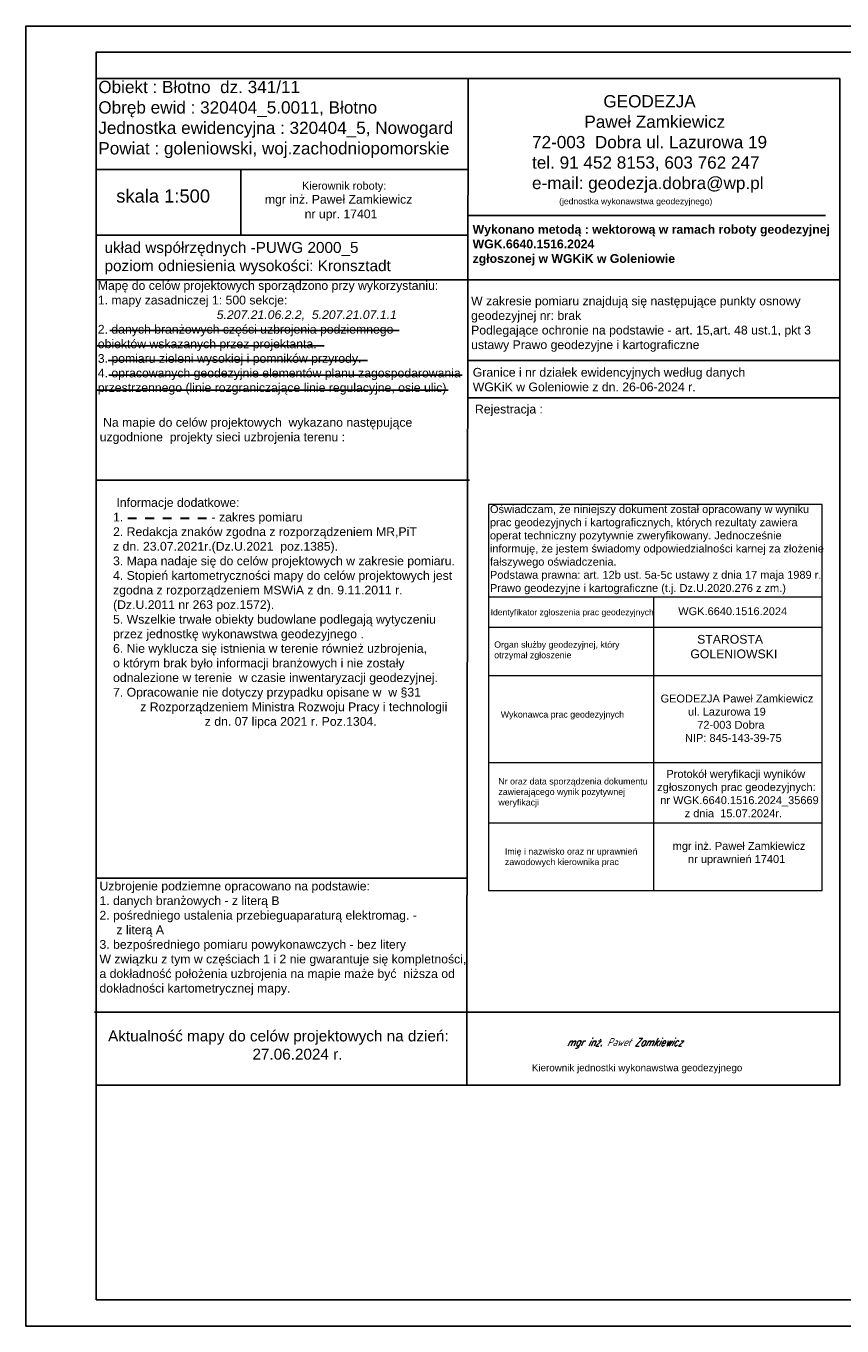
# Model space of a CAD drawing. Extents: x 5501473 to 5501729, y 5958827 to 5958978.
# Tile 1 of 7: x 5501473 to 5501566, y 5958830 to 5958978. Entities that reach past the tile are written whole.
import ezdxf

# ---------------------------------------------------------------- set-up
doc = ezdxf.new("R2010")
doc.units = 0
doc.linetypes.add('BLP', pattern=[2, 1, -1])
doc.styles.add('KLASY', font='SIMPLEX', dxfattribs={"width": 0.8, "oblique": 15.00003, "height": 1.25})
doc.styles.add('RAMKA', font='arial.ttf')

msp = doc.modelspace()

# ---------------------------------------------------------------- linework, layer by layer
for p, q in [((5501480.985, 5958954.529), (5501480.985, 5958972.029)), ((5501480.985, 5958972.029), (5501565.977, 5958972.026)), ((5501523.487, 5958972.026), (5501523.337, 5958865.389)), ((5501565.977, 5958972.026), (5501565.977, 5958857.019)), ((5501480.987, 5958961.639), (5501523.474, 5958961.639)), ((5501497.544, 5958961.639), (5501497.544, 5958954.118)), ((5501523.466, 5958956.383), (5501564.341, 5958956.383)), ((5501480.983, 5958954.118), (5501523.471, 5958954.14)), ((5501480.985, 5958952.029), (5501480.985, 5958954.529)), ((5501480.985, 5958943.529), (5501480.985, 5958952.029)), ((5501480.987, 5958949.028), (5501565.995, 5958949.028)), ((5501480.985, 5958934.529), (5501480.985, 5958943.529)), ((5501523.481, 5958939.812), (5501565.956, 5958939.812)), ((5501523.397, 5958935.548), (5501565.872, 5958935.548)), ((5501480.985, 5958922.029), (5501480.985, 5958934.529)), ((5501481.06, 5958926.139), (5501523.661, 5958926.139)), ((5501480.985, 5958914.029), (5501480.985, 5958922.029)), ((5501480.985, 5958899.529), (5501480.985, 5958914.029)), ((5501480.985, 5958869.029), (5501480.985, 5958899.529)), ((5501480.944, 5958880.669), (5501523.438, 5958880.669)), ((5501480.987, 5958857.026), (5501480.985, 5958869.029)), ((5501480.812, 5958865.388), (5501565.898, 5958865.388)), ((5501523.337, 5958865.389), (5501523.342, 5958857.039)), ((5501480.987, 5958857.026), (5501565.976, 5958857.026))]:
    msp.add_line(p, q)
for points in [[(5501472.985, 5958829.529), (5501682.985, 5958829.529), (5501682.985, 5958978.029), (5501472.985, 5958978.029)], [(5501480.985, 5958832.529), (5501679.985, 5958832.529), (5501679.985, 5958975.029), (5501480.985, 5958975.029)]]:
    msp.add_lwpolyline(points, close=True)
at = {"flags": 128}
for points in [[(5501482.57, 5958943.239), (5501515.631, 5958943.239)], [(5501481.09, 5958941.512), (5501507.037, 5958941.512)], [(5501482.364, 5958939.826), (5501512.012, 5958939.826)], [(5501482.447, 5958938.14), (5501522.827, 5958938.14)], [(5501481.131, 5958936.413), (5501521.223, 5958936.413)]]:
    msp.add_lwpolyline(points, dxfattribs=at)
at = {"lineweight": 20}
for points in [[(5501525.836, 5958923.385), (5501525.836, 5958879.263), (5501563.961, 5958879.263), (5501563.961, 5958923.385), (5501525.836, 5958923.385)], [(5501525.836, 5958912.825), (5501563.961, 5958912.825)], [(5501544.692, 5958912.825), (5501544.692, 5958879.263)], [(5501525.836, 5958909.348), (5501563.961, 5958909.348)], [(5501525.836, 5958903.835), (5501563.961, 5958903.835)], [(5501525.836, 5958893.907), (5501563.961, 5958893.907)], [(5501525.954, 5958886.997), (5501563.961, 5958886.997)]]:
    msp.add_lwpolyline(points, dxfattribs=at)
at = {"color": 1, "linetype": 'BLP', "lineweight": 30, "flags": 128}
msp.add_lwpolyline([(5501493.62, 5958921.762), (5501484.245, 5958921.762), (5501484.245, 5958921.762)], dxfattribs=at)

# ---------------------------------------------------------------- texts
at = {"style": 'RAMKA'}
for s, insert, char_height, width, attachment_point in [('\\fArial|b0|i0|c238|p34;Obiekt : Błotno  dz. 341/11\\PObręb ewid : 320404_5.0011, Błotno\\PJednostka ewidencyjna : 320404_5, Nowogard\\PPowiat : goleniowski, woj.zachodniopomorskie', (5501481.25, 5958971.765), 1.4, 46.54, 1), ('\\fArial|b0|i0|c238|p34;               GEODEZJA\\P           Paweł Zamkiewicz\\P72-003  Dobra ul. Lazurowa 19\\Ptel. 91 452 8153, 603 762 247\\Pe-mail: geodezja.dobra@wp.pl', (5501530.805, 5958970.134), 1.4, 46.54, 1), ('{\\fArial|b0|i0|c238|p34;skala 1:500}', (5501483.298, 5958959.36), 1.5, 14.48, 1), ('{\\fArial|b0|i0|c238|p34;          \\H0.9001x;        Kierownik roboty:\\P       \\H1.111x;mgr inż. Paweł Zamkiewicz \\P                  nr upr. 17401 }', (5501497.838, 5958960.235), 0.9999, 25.42, 1), ('\\fArial|b0|i0|c238|p34;(jednostka wykonawstwa geodezyjnego)', (5501533.902, 5958958.36), 0.7, 18.10995, 1), ('\\fArial|b1|i0|c238|p34;Wykonano metodą : wektorową w ramach roboty geodezyjnej  \\PWGK.6640.1516.2024 \\Pzgłoszonej w WGKiK\\fArial|b0|i0|c238|p34; \\fArial|b1|i0|c238|p34;w\\fArial|b0|i0|c238|p34; \\fArial|b1|i0|c238|p34;Goleniowie', (5501524.018, 5958955.303), 1, 42.01, 1), ('\\fArial|b0|i0|c238|p34;układ współrzędnych -PUWG 2000_5\\Ppoziom odniesienia wysokości: Kronsztadt', (5501481.958, 5958953.358), 1.25, 41.53, 1), ('\\fArial|b0|i0|c238|p34;Mapę do celów projektowych sporządzono przy wykorzystaniu:\\P1. mapy zasadniczej 1: 500 sekcje:\\P\\fArial|b0|i1|c238|p34;                                   5.207.21.06.2.2,  5.207.21.07.1.1 \\P\\fArial|b0|i0|c238|p34;2. danych branżowych części uzbrojenia podziemnego\\Pobiektów wskazanych przez projektanta.\\P3. pomiaru zieleni wysokiej i pomników przyrody. \\P4. opracowanych geodezyjnie elementów planu zagospodarowania przestrzennego (linie rozgraniczające linie regulacyjne, osie ulic)', (5501481.19, 5958948.888), 1, 41.37, 1), ('\\P{\\fArial|b0|i0|c238|p34;W zakresie pomiaru znajdują się następujące punkty osnowy\\Pgeodezyjnej nr: brak\\PPodlegające ochronie na podstawie - art. 15,art. 48 ust.1, pkt 3 \\Pustawy Prawo geodezyjne i kartograficzne}', (5501523.843, 5958948.79), 1, 41.63, 1), ('\\fArial|b0|i0|c238|p34;Granice i nr działek ewidencyjnych według danych \\PWGKiK w Goleniowie z dn. 26-06-2024 r. ', (5501524.031, 5958938.971), 1, 34.74, 1), ('{\\fArial|b0|i0|c238|p34;Rejestracja : }', (5501524.287, 5958934.769), 1, 8.59697, 1), ('\\fArial|b0|i0|c238|p34; Na mapie do celów projektowych  wykazano następujące \\Puzgodnione  projekty sieci uzbrojenia terenu : \\P', (5501481.406, 5958933.25), 1, 41.33, 1), ('\\fArial|b0|i0|c238|p34; Informacje dodatkowe:\\P1.                          - zakres pomiaru\\P2. Redakcja znaków zgodna z rozporządzeniem MR,PiT\\Pz dn. 23.07.2021r.(Dz.U.2021  poz.1385).\\P3. Mapa nadaje się do celów projektowych w zakresie pomiaru.\\P4. Stopień kartometryczności mapy do celów projektowych jest zgodna z rozporządzeniem MSWiA z dn. 9.11.2011 r.\\P(Dz.U.2011 nr 263 poz.1572).\\P5. Wszelkie trwałe obiekty budowlane podlegają wytyczeniu \\Pprzez jednostkę wykonawstwa geodezyjnego .\\P6. Nie wyklucza się istnienia w terenie również uzbrojenia, \\Po którym brak było informacji branżowych i nie zostały \\Podnalezione w terenie  w czasie inwentaryzacji geodezyjnej.\\P7. Opracowanie nie dotyczy przypadku opisane w  w §31                         z Rozporządzeniem Ministra Rozwoju Pracy i technologii                                     z dn. 07 lipca 2021 r. Poz.1304. \\P\\P', (5501482.934, 5958924.097), 1, 41.61, 1), ('Oświadczam, że niniejszy dokument został opracowany w wyniku prac geodezyjnych i kartograficznych, których rezultaty zawiera operat techniczny pozytywnie zweryfikowany. Jednocześnie informuję, że jestem świadomy odpowiedzialności karnej za złożenie fałszywego oświadczenia.\\PPodstawa prawna: art. 12b ust. 5a-5c ustawy z dnia 17 maja 1989 r. Prawo geodezyjne i kartograficzne (t.j. Dz.U.2020.276 z zm.)', (5501525.994, 5958923.289, -34.47), 0.9, 38.1438, 1), ('Identyfikator zgłoszenia prac geodezyjnych', (5501526.071, 5958911.413, -34.47), 0.7, 28.22057, 1), ('Organ służby geodezyjnej, który otrzymał zgłoszenie', (5501526.484, 5958907.728, -34.47), 0.72, 17.88791, 1), ('           STAROSTA\\P         GOLENIOWSKI', (5501545.399, 5958908.471, -34.47), 1, 18.41081, 1), ('Wykonawca prac geodezyjnych', (5501527.229, 5958899.747, -34.47), 0.72, 17.88791, 1), ('Nr oraz data sporządzenia dokumentu zawierającego wynik pozytywnej weryfikacji ', (5501526.956, 5958892.109, -34.47), 0.72, 17.88791, 1), ('mgr inż. Paweł Zamkiewicz\\P     nr uprawnień 17401\\P', (5501546.875, 5958884.82, -34.47), 0.9, 16.60277, 1), ('Imię i nazwisko oraz nr uprawnień zawodowych kierownika prac', (5501527.704, 5958884.099, -34.47), 0.72, 17.88791, 1), ('\\fArial|b0|i0|c238|p34;Aktualność mapy do celów projektowych na dzień: \\P                                  27.06.2024 r.', (5501482.364, 5958863.29), 1.25, 40.39, 1), ('{\\fArial|b0|i0|c238|p34;Kierownik jednostki wykonawstwa geodezyjnego}', (5501530.788, 5958858.391), 0.8, 24.74, 7)]:
    msp.add_mtext(s, dxfattribs=dict(at, insert=insert, char_height=char_height, width=width, attachment_point=attachment_point))
at = {"color": 1, "char_height": 0.72, "attachment_point": 1, "style": 'RAMKA'}
for s, insert, width in [('{\\C5;\\H1.25x;WGK.6640.1516.2024}\\P', (5501547.509, 5958911.629, -34.47), 13.27447), ('  \\C5;   \\H1.25x; GEODEZJA Paweł Zamkiewicz\\P              ul. Lazurowa 19\\P                 72-003 Dobra\\P             NIP: 845-143-39-75\\P', (5501543.742, 5958901.656, -34.47), 20.86951), ('\\C5;{\\H1.25x;   Protokół weryfikacji wyników zgłoszonych prac geodezyjnych:\\P nr WGK.6640.1516.2024_35669                  \\P         z dnia  15.07.2024r.}  \\P', (5501545.104, 5958893.045, -34.47), 20.2075)]:
    msp.add_mtext(s, dxfattribs=dict(at, insert=insert, width=width))
at = {"color": 7, "attachment_point": 1}
for s, insert, char_height, width, style in [('\\fArial|b0|i0|c238|p34;Uzbrojenie podziemne opracowano na podstawie:\\P1. danych branżowych - z literą B\\P2. pośredniego ustalenia przebieguaparaturą elektromag. -\\P     z literą A\\P3. bezpośredniego pomiaru powykonawczych - bez litery\\PW związku z tym w częściach 1 i 2 nie gwarantuje się kompletności, \\Pa dokładność położenia uzbrojenia na mapie maże być  niższa od \\Pdokładności kartometrycznej mapy.', (5501481.379, 5958880.285), 1, 41.71, 'RAMKA'), ('\\C240;\\Fitalict.shx|c238;mgr inż. Paweł Zamkiewicz', (5501534.774, 5958862.413), 0.9, 19.82094, 'KLASY')]:
    msp.add_mtext(s, dxfattribs=dict(at, insert=insert, char_height=char_height, width=width, style=style))

doc.saveas('drawing.dxf')
